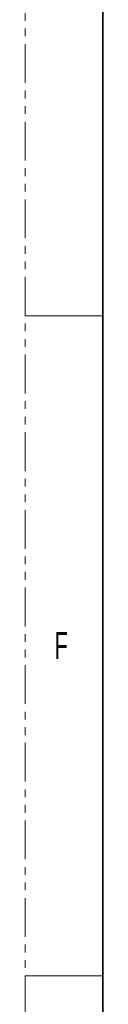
# Model space of a CAD drawing. Header units: millimetres. Extents: x 0 to 1118, y 0 to 864.
# Tile 40 of 256: x 0 to 13, y 535 to 696. Entities that reach past the tile are written whole.
import ezdxf

# ---------------------------------------------------------------- set-up
doc = ezdxf.new("R2010")
doc.units = ezdxf.units.MM
doc.linetypes.add('PHANTOM', pattern=[12.7, 6.35, -1.27, 1.27, -1.27, 1.27, -1.27])
doc.styles.add('SLDTEXTSTYLE3', font='TXT', dxfattribs={"width": 0.6})

msp = doc.modelspace()

# ---------------------------------------------------------------- linework, layer by layer
at = {"color": 7, "linetype": 'PHANTOM', "lineweight": 18}
msp.add_line((0, 0), (0, 863.6), dxfattribs=at)
at = {"color": 7, "linetype": 'Continuous', "lineweight": 35}
msp.add_line((12.7, 838.2), (12.7, 25.4), dxfattribs=at)
at = {"color": 7, "linetype": 'Continuous', "lineweight": 18}
for p, q in [((0, 647.7), (12.7, 647.7)), ((0, 539.75), (12.7, 539.75))]:
    msp.add_line(p, q, dxfattribs=at)

# ---------------------------------------------------------------- texts
at = {"color": 7, "linetype": 'Continuous', "lineweight": 0, "insert": (4.7942, 595.9977), "char_height": 4.445, "attachment_point": 1, "style": 'SLDTEXTSTYLE3'}
msp.add_mtext('F', dxfattribs=at)

doc.saveas('drawing.dxf')
